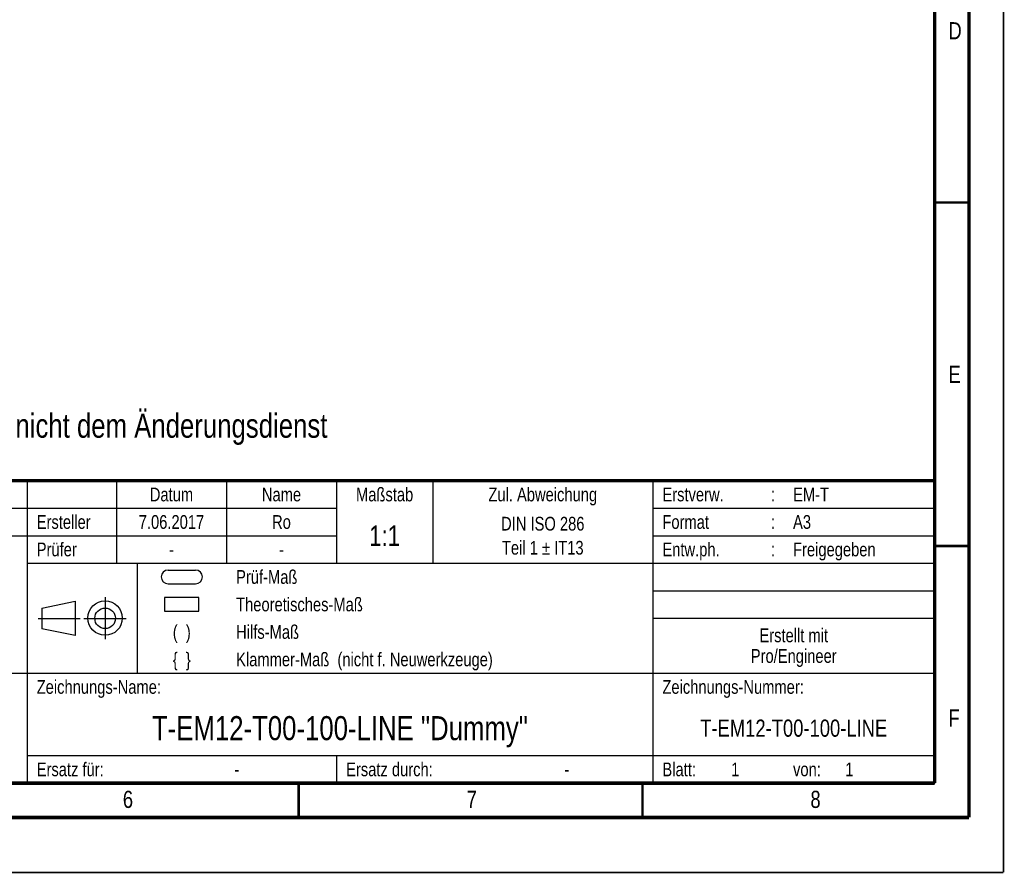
# Model space of a CAD drawing. Header units: millimetres. Extents: x 0 to 420, y 0 to 297.
# Tile 10 of 33: x 277 to 420, y 0 to 124. Entities that reach past the tile are written whole.
import ezdxf

# ---------------------------------------------------------------- set-up
doc = ezdxf.new("R2010")
doc.units = ezdxf.units.MM
doc.header["$LTSCALE"] = 23.1
doc.layers.get('0').update_dxf_attribs({"linetype": 'CONTINUOUS'})
for name, color, linetype in [('_NOTIZEN', 7, 'CONTINUOUS'), ('T-EM12-T00-100-LINE_DXF_FORMAT', 7, 'CONTINUOUS'), ('T-EM12-T00-100-LINE_DXF_TEXT', 7, 'CONTINUOUS'), ('T-EM12-T00-1DXF_CONTINUOUS_LINE', 7, 'CONTINUOUS')]:
    doc.layers.add(name, color=color, linetype=linetype)
doc.styles.get("Standard").update_dxf_attribs({"font": 'txt', "width": 0.8})

# ---------------------------------------------------------------- blocks, each defined once
blk = doc.blocks.new('PROJEKTIONSMETHODE_BL0', base_point=(286, 37))
at = {"layer": 'T-EM12-T00-1DXF_CONTINUOUS_LINE', "color": 5, "linetype": 'Continuous'}
for p, q in [((280.15, 38.46), (284.98, 39.46)), ((284.98, 39.46), (284.98, 34.5)), ((280.15, 38.46), (280.15, 35.45)), ((284.98, 34.5), (280.15, 35.45))]:
    blk.add_line(p, q, dxfattribs=at)
at = {"layer": 'T-EM12-T00-1DXF_CONTINUOUS_LINE', "color": 9, "linetype": 'Continuous'}
for p, q in [((289.34, 40.05), (289.34, 33.95)), ((279.61, 36.95), (285.7, 36.95)), ((286.25, 36.95), (292.39, 36.95))]:
    blk.add_line(p, q, dxfattribs=at)
at = {"layer": 'T-EM12-T00-1DXF_CONTINUOUS_LINE', "color": 5, "linetype": 'Continuous'}
for centre, radius in [((289.35, 37.01), 2.5), ((289.35, 36.98), 1.5)]:
    blk.add_circle(centre, radius, dxfattribs=at)
blk = doc.blocks.new('PRUEF_BEMASSUNG_BL1', base_point=(300.5, 43))
at = {"layer": 'T-EM12-T00-1DXF_CONTINUOUS_LINE', "color": 7, "linetype": 'Continuous'}
for p, q in [((298.5, 44), (302.5, 44)), ((298.5, 42), (302.5, 42))]:
    blk.add_line(p, q, dxfattribs=at)
for centre, start, end in [((298.5, 43), 90, 270), ((302.5, 43), 270, 90)]:
    blk.add_arc(centre, 1, start, end, dxfattribs=at)
blk = doc.blocks.new('THEORETISCHE_BEMASSUNG_BL2', base_point=(300.5, 39))
at = {"layer": 'T-EM12-T00-1DXF_CONTINUOUS_LINE', "color": 7, "linetype": 'Continuous'}
for p, q in [((298, 40), (298, 38)), ((303, 40), (298, 40)), ((303, 38), (303, 40)), ((298, 38), (303, 38))]:
    blk.add_line(p, q, dxfattribs=at)
blk = doc.blocks.new('*T9')
at = {"color": 2, "linetype": 'Continuous'}
for p, q in [((0, 0), (185, 0)), ((0, 0), (0, -44)), ((11, 0), (11, -8)), ((21, 0), (21, -8)), ((37, 0), (37, -8)), ((53, 0), (53, -44)), ((66, 0), (66, -12)), ((82, 0), (82, -12)), ((98, 0), (98, -12)), ((112, 0), (112, -12)), ((144, 0), (144, -44)), ((185, 0), (185, -44)), ((0, -4), (98, -4)), ((144, -4), (185, -4)), ((0, -8), (98, -8)), ((144, -8), (185, -8)), ((53, -12), (185, -12)), ((69, -12), (69, -28)), ((144, -16), (185, -16)), ((144, -20), (185, -20)), ((0, -28), (185, -28)), ((53, -40), (185, -40)), ((98, -40), (98, -44)), ((0, -44), (185, -44))]:
    blk.add_line(p, q, dxfattribs=at)
at = {"layer": '_NOTIZEN', "color": 5, "linetype": 'Continuous'}
for s, insert, char_height, width, attachment_point, line_spacing_factor in [('k00', (5.5, -1), 2, 9.1429, 2, 0.9), ('8.6.2017', (29, -1), 2, 22.5714, 2, 0.9), ('Ro', (45, -1), 2, 6, 2, 0.9), ('Datum', (74, -1), 2, 15.3333, 2, 0.9), ('Name', (90, -1), 2, 12.5714, 2, 0.9), ('Maßstab', (105, -1), 2, 20.5714, 2, 0.9), ('Zul. Abweichung', (128, -1), 2, 42.6667, 2, 0.9), ('Erstverw.', (145.4, -1), 2, 25.1429, 1, 0.9), ('EM-T', (164.4, -1), 2, 12.5714, 1, 0.9), ('-', (16, -1), 2, 2.8571, 2, 0.9), (':', (161.5, -1), 2, 1.4286, 2, 0.9), ('Z-Index', (5.5, -5), 2, 20, 2, 0.9), ('ÄM-Nr.', (16, -5), 2, 17.7143, 2, 0.9), ('Datum', (29, -5), 2, 15.3333, 2, 0.9), ('Name', (45, -5), 2, 12.5714, 2, 0.9), ('Ersteller', (54.4, -5), 2, 22.8571, 1, 0.9), ('7.06.2017', (74, -5), 2, 25.7143, 2, 0.9), ('Ro', (90, -5), 2, 6, 2, 0.9), ('DIN ISO 286\\PTeil 1 \\Fgdt;{\\Fgdt;`}\\Ftxt; IT13', (128, -5.25), 2, 38.2381, 2, 1.05), ('Format', (145.4, -5), 2, 17.1429, 1, 0.9), (':', (161.5, -5), 2, 1.4286, 2, 0.9), ('A3', (164.4, -5), 2, 6.2857, 1, 0.9), ('1:1', (105, -6.5), 3, 9, 2, 0.9), ('Prüfer', (54.4, -9), 2, 16.2857, 1, 0.9), ('Entw.ph.', (145.4, -9), 2, 22.2857, 1, 0.9), (':', (161.5, -9), 2, 1.4286, 2, 0.9), ('Freigegeben', (164.4, -9), 2, 30.381, 1, 0.9), ('-', (74, -9), 2, 2.8571, 2, 0.9), ('-', (90, -9), 2, 2.8571, 2, 0.9), ('Prüf-Maß', (83.4, -13), 2, 23.4286, 1, 0.9), ('Theoretisches-Maß', (83.4, -17), 2, 48.381, 1, 0.9), ('(  )', (75.5, -21), 2, 9.7143, 2, 0.9), ('Hilfs-Maß', (83.4, -21), 2, 24.9524, 1, 0.9), ('Erstellt mit\\PPro/Engineer', (164.5, -21.5), 2, 33.4286, 2, 0.9), ('\\{  \\}', (75.5, -25), 2, 10.8571, 2, 0.9), ('Klammer-Maß  (nicht f. Neuwerkzeuge)', (83.4, -25), 2, 102.0952, 1, 0.9), ('Zeichnungs-Name:', (54.4, -29), 2, 44.6667, 1, 0.9), ('Zeichnungs-Nummer:', (145.4, -29), 2, 50.9524, 1, 0.9), ('T-EM12-T00-100-LINE "Dummy"', (98.5, -34.25), 3.5, 141.1667, 2, 0.9), ('T-EM12-T00-100-LINE', (164.5, -34.75), 2.5, 70.9524, 2, 0.9), ('Ersatz für:', (54.4, -41), 2, 28.5714, 1, 0.9), ('Ersatz durch:', (99.4, -41), 2, 34.5714, 1, 0.9), ('Blatt:', (145.4, -41), 2, 14, 1, 0.9), ('1', (155.4, -41), 2, 2.2857, 1, 0.9), ('von:', (164.4, -41), 2, 10, 1, 0.9), (' 1', (171.4, -41), 2, 5.4286, 1, 0.9), ('-', (83.5, -41), 2, 2.8571, 2, 0.9), ('-', (131.5, -41), 2, 2.8571, 2, 0.9)]:
    blk.add_mtext(s, dxfattribs=dict(at, insert=insert, char_height=char_height, width=width, attachment_point=attachment_point, line_spacing_factor=line_spacing_factor))
at = {"layer": '_NOTIZEN', "color": 9, "linetype": 'Continuous', "insert": (1.4, -10.5), "char_height": 1.5, "width": 103.3571, "attachment_point": 1, "line_spacing_factor": 0.9}
blk.add_mtext('Weitergabe sowie Vervielfältigung dieses Doku-\\Pments, Verwertung und Mitteilung seines Inhaltes\\Psind verboten, soweit nicht ausdrücklich gestattet.\\PZuwiderhandlungen verpflichten zu Schadenersatz.\\PAlle Rechte für den Fall der Patent-, Gebrauchs-\\Pmuster- oder Geschmacksmustereintragung vorbe-\\Phalten.       Schutzvermerk nach DIN ISO 16016', dxfattribs=at)

msp = doc.modelspace()

# ---------------------------------------------------------------- linework, layer by layer
at = {"layer": 'T-EM12-T00-100-LINE_DXF_FORMAT', "color": 9, "linetype": 'Continuous', "const_width": 0.25}
for points in [[(420, 0), (420, 297)], [(0, 0), (420, 0)]]:
    msp.add_lwpolyline(points, dxfattribs=at)
at = {"layer": 'T-EM12-T00-100-LINE_DXF_FORMAT', "color": 7, "linetype": 'Continuous'}
for points, const_width in [([(415, 8), (415, 292)], 0.5), ([(410, 13), (410, 287)], 0.5), ([(410, 97.5), (415, 97.5)], 0.35), ([(225, 57), (410, 57)], 0.5), ([(410, 47.5), (415, 47.5)], 0.35), ([(20, 13), (410, 13)], 0.5), ([(317.5, 8), (317.5, 13)], 0.35), ([(367.5, 8), (367.5, 13)], 0.35), ([(15, 8), (415, 8)], 0.5)]:
    msp.add_lwpolyline(points, dxfattribs=dict(at, const_width=const_width))

# ---------------------------------------------------------------- block references
msp.add_blockref('*T9', (225, 57))
at = {"layer": 'T-EM12-T00-1DXF_CONTINUOUS_LINE', "color": 2, "linetype": 'Continuous'}
for name, p in [('PRUEF_BEMASSUNG_BL1', (300.5, 43)), ('PROJEKTIONSMETHODE_BL0', (286, 37)), ('THEORETISCHE_BEMASSUNG_BL2', (300.5, 39))]:
    msp.add_blockref(name, p, dxfattribs=at)

# ---------------------------------------------------------------- texts
at = {"layer": 'T-EM12-T00-100-LINE_DXF_FORMAT', "color": 5, "linetype": 'Continuous', "char_height": 2.5, "attachment_point": 1, "line_spacing_factor": 0.9}
for s, insert, width in [('D', (412, 123.7288), 3.392857), ('E', (412, 73.7288), 2.678571), ('F', (412, 23.7288), 2.678571), ('6', (291.9276, 11.8879), 2.946429), ('7', (341.9276, 11.8879), 2.946429), ('8', (391.9276, 11.8879), 2.946429)]:
    msp.add_mtext(s, dxfattribs=dict(at, insert=insert, width=width))
at = {"layer": 'T-EM12-T00-100-LINE_DXF_TEXT', "color": 5, "linetype": 'Continuous', "insert": (225.5156, 66.7584), "char_height": 3.5, "width": 199.5, "attachment_point": 1, "line_spacing_factor": 0.9}
msp.add_mtext('Achtung: Zeichnung unterliegt nicht dem Änderungsdienst', dxfattribs=at)

doc.saveas('drawing.dxf')
